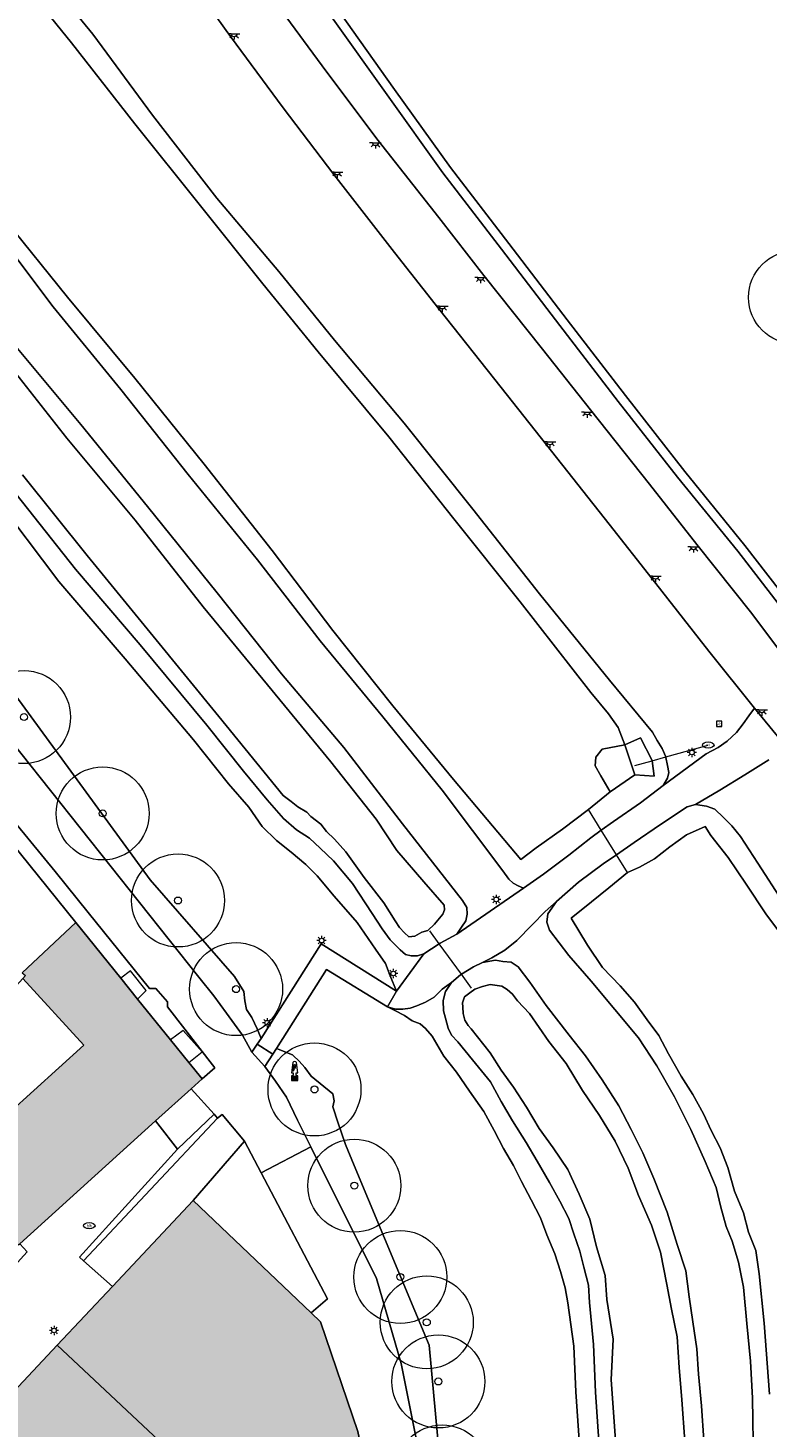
# Model space of a CAD drawing. Header units: metres. Extents: x 187482 to 189800, y 333582 to 335019.
# Tile 226 of 256: x 189131 to 189170, y 334325 to 334400. Entities that reach past the tile are written whole.
import ezdxf
from ezdxf.enums import TextEntityAlignment as Align

# ---------------------------------------------------------------- set-up
doc = ezdxf.new("R2010")
doc.units = ezdxf.units.M
doc.layers.get('0').update_dxf_attribs({"color": 252, "lineweight": 18})
for name, color, linetype, lineweight in [('B-WE-GR-BEPLANTING_CULTUUR_HEESTERS-GV', 252, 'Continuous', 18), ('B-WE-GR-BOOM-S', 252, 'Continuous', 18), ('B-WE-GR-HAAG-G', 252, 'GR-HAAG1-SO', 18), ('B-WE-IE-HERDENKINGSMONUMENT-S', 252, 'Continuous', 18), ('B-WE-IE-MEUBILAIR-S', 252, 'Continuous', 18), ('B-WE-IE-TERREINAFSCHEIDING_KUNSTMATIG_HEKWERK-G', 252, 'IE-TERREINAFSCHEIDING_KUNSTMATIG-SO', 18), ('B-WE-IE-TERREINAFSCHEIDING_KUNSTMATIG_MUUR-G', 252, 'IE-TERREINAFSCHEIDING_KUNSTMATIG-SO', 18), ('B-WE-IE-TERREINAFSCHEIDING_KUNSTMATIG_MUUR-GV', 252, 'Continuous', 18), ('B-WE-KW-KUNSTWERK_DUIKER-G', 252, 'Continuous', 18), ('B-WE-OG-BEBOUWING-GV', 252, 'Continuous', 18), ('B-WE-OG-TERREIN_BEGROEID-GV', 252, 'Continuous', 18), ('B-WE-OG-TERREIN_ERF-GV', 252, 'Continuous', 18), ('B-WE-OG-TERREIN_OEVER-GV', 252, 'Continuous', 18), ('B-WE-OG-WATER_GREPPEL-GV', 252, 'Continuous', 18), ('B-WE-OG-WEG-GV', 252, 'Continuous', 18), ('B-WE-VH-GESLOTENVERHARDING_ASFALT-GV', 252, 'Continuous', 18), ('B-WE-VH-HALFVERHARDING_PUIN-GV', 252, 'Continuous', 18), ('B-WE-VH-OPENVERHARDING-GV', 252, 'Continuous', 18), ('B-WE-VH-OPENVERHARDING_BETONELEMENT-GV', 252, 'Continuous', 18), ('B-WE-VH-OPENVERHARDING_BETONSTRAATSTEEN-GV', 252, 'Continuous', 18), ('B-WE-VH-OPENVERHARDING_SIERBESTRATING-GV', 252, 'Continuous', 18), ('B-WE-VH-OPENVERHARDING_STRAATBAKSTEEN-GV', 252, 'Continuous', 18)]:
    doc.layers.add(name, color=color, linetype=linetype, lineweight=lineweight)
doc.layers.add('B-WE-OG-BEBOUWING-V', color=7, linetype='Continuous', lineweight=18, true_color=0xf0f0f0)
doc.styles.add('NLCS-ISO', font='NLCS-ISO.ttf')
doc.linetypes.add('GR-HAAG1-SO', pattern='A,6,[176,NLCS.SHX,S=0.125,R=0,X=0,Y=0],-2', length=8)
doc.linetypes.add('IE-TERREINAFSCHEIDING_KUNSTMATIG-SO', pattern='A,4,[82,NLCS.SHX,S=0.75,R=90,X=0,Y=0],4,-2', length=10)

# ---------------------------------------------------------------- blocks, each defined once
blk = doc.blocks.new('SIE-MEUBILAIR_BORD_VERKEER-SO')
blk.add_lwpolyline([(-0.5625, -0.5625), (0.5625, -0.5625), (0.5625, 0.5625), (-0.5625, 0.5625)], close=True)
at = {"style": 'NLCS-ISO'}
blk.add_text('vb', height=0.75, dxfattribs=at).set_placement((0, 0), align=Align.MIDDLE_CENTER)
blk = doc.blocks.new('SIE-MEUBILAIR_PAAL_LICHTMAST-SO')
for points in [[(-0.62, 0), (-1, 0)], [(-0.71, 0.71), (-0.44, 0.44)], [(0, 1), (0, 0.62)], [(0.44, 0.44), (0.71, 0.71)], [(1, 0), (0.62, 0)], [(-0.71, -0.71), (-0.44, -0.44)], [(0, -0.62), (0, -1)], [(0.44, -0.44), (0.71, -0.71)]]:
    blk.add_lwpolyline(points)
blk.add_circle((0, 0), 0.5)
blk = doc.blocks.new('SIE-MEUBILAIR_PUT_BRANDKRAAN-SO')
blk.add_ellipse((0, 0), major_axis=(1.25, 0), ratio=0.54)
at = {"style": 'NLCS-ISO'}
blk.add_text('bk', height=0.75, dxfattribs=at).set_placement((0.03, 0), align=Align.MIDDLE_CENTER)
blk = doc.blocks.new('SIE-MEUBILAIR_PUT_RIOOLPUT-SO')
blk.add_ellipse((0, 0), major_axis=(1.25, 0), ratio=0.54)
at = {"style": 'NLCS-ISO'}
blk.add_text('ri', height=0.75, dxfattribs=at).set_placement((-0.04, 0.07), align=Align.MIDDLE_CENTER)
blk = doc.blocks.new('SIE-MEUBILAIR_LICHTPUNT-SO')
at = {"color": 0, "linetype": 'ByBlock', "lineweight": 18}
for points in [[(-0.62, 0), (-1.25, 0)], [(0.62, 0), (1.25, 0)], [(-0.46, -0.43), (-0.92, -0.85)], [(0, -0.62), (0, -1.25)], [(0.46, -0.43), (0.92, -0.85)]]:
    blk.add_lwpolyline(points, dxfattribs=at)
blk.add_lwpolyline([(0, 0), (0.62, 0, -1), (-0.62, 0)], format="xyb", close=True, dxfattribs=at)
blk = doc.blocks.new('SIE-HERDENKINGSMONUMENT-SO')
for p, q in [((-0.34, -0.46), (0.33, -0.46)), ((-0.34, -0.58), (0.22, -0.58)), ((-0.34, -0.72), (0.31, -0.72)), ((-0.34, -0.84), (0.37, -0.84))]:
    blk.add_line(p, q)
for points in [[(0.39, 2.65, 0.261282), (0, 2.87, 0.261282), (-0.39, 2.65), (-0.7, 0.44), (-0.35, 0.44), (-0.35, -0.03), (-0.67, -0.18), (-0.67, -1.18), (0, -1.18), (0.67, -1.18), (0.67, -0.18), (0.35, -0.03), (0.35, 0.44), (0.7, 0.44)], [(0, 2.22), (-0.12, 2.13, 0.506874), (-0.13, 1.78, -0.088901), (-0.09, 1.75, -0.290904), (-0.09, 1.72, -0.160204), (-0.13, 1.68, -0.186725), (-0.18, 1.68, -0.307903), (-0.27, 1.82, -0.219717), (-0.25, 2.07, -0.115145), (-0.16, 2.17), (-0.18, 2.13), (-0.1, 2.18)], [(-0.09, 2.02), (-0.09, 2.03), (-0.09, 2.06), (-0.03, 2.1), (0.07, 2.16, -0.401268), (0.31, 2.11, -0.30754), (0.31, 2.08, -0.52959), (0.29, 2.08, 0.196508), (0.14, 2.14, 0.143294), (0.02, 2.11, 0.110337), (-0.05, 2.04, -0.092857), (-0.07, 2.02, -0.32743)], [(0.39, 2.06), (0.34, 2.06), (0.31, 2.05, 0.295857), (0.19, 1.88, -0.100217), (0.18, 1.86, 0.04658), (0.15, 1.78, -0.148312), (0.12, 1.73, -0.029319), (0.04, 1.67, 0.67171), (0.05, 1.63, 0.108339), (0.07, 1.63, 0.085642), (0.08, 1.63, 0.19392), (0.18, 1.77, -0.085966), (0.21, 1.86, 0.050198), (0.24, 1.91, -0.197871), (0.34, 2.02, 0.127107)]]:
    blk.add_lwpolyline(points, format="xyb", close=True)
for points in [[(-0.35, 1.04), (-0.26, 1.28), (-0.21, 1.41), (-0.2, 1.42), (-0.25, 1.43), (-0.31, 1.43), (-0.35, 1.46), (-0.35, 1.49), (-0.23, 1.57), (-0.18, 1.57), (-0.16, 1.56), (-0.13, 1.57), (-0.09, 1.57), (-0.07, 1.57), (-0.05, 1.57), (0.02, 1.58), (0.06, 1.56), (0.08, 1.56), (0.13, 1.55), (0.13, 1.52), (0.08, 1.47), (0.02, 1.45), (-0.06, 1.3), (-0.15, 1.15), (-0.19, 1.11), (-0.22, 1.05), (-0.26, 0.91), (-0.29, 0.86), (-0.32, 0.82), (-0.35, 0.8), (-0.37, 0.8), (-0.41, 0.85), (-0.39, 0.92), (-0.37, 0.98)], [(-0.44, -0.33), (-0.44, -0.95), (0, -0.95), (0.44, -0.95), (0.44, -0.33)]]:
    blk.add_lwpolyline(points, close=True)
blk.add_circle((0.15, 2.1), 0.0212)
blk = doc.blocks.new('SGR-BOOM_GBKN-SO')
at = {"color": 0, "linetype": 'ByBlock', "lineweight": 18}
for radius in [2, 0.15]:
    blk.add_circle((0, 0), radius, dxfattribs=at)

msp = doc.modelspace()

# ---------------------------------------------------------------- hatches: boundary and pattern name
at = {"layer": 'B-WE-OG-BEBOUWING-V'}
h = msp.add_hatch(color=256, dxfattribs=at)
h.dxf.hatch_style = 1
h.paths.add_polyline_path([(189135.591, 334348.948), (189133.182, 334351.939), (189130.296, 334349.237), (189130.463, 334349.084), (189130.317, 334348.924), (189133.6, 334345.333), (189128.212, 334340.462), (189125.37, 334343.501), (189123.735, 334341.709), (189126.418, 334338.839), (189126.359, 334338.784), (189130.091, 334334.602), (189130.158, 334334.663), (189137.465, 334341.27), (189139.372, 334342.994), (189139.96, 334343.526), (189139.255, 334344.401), (189138.26, 334345.635), (189136.499, 334347.821)], flags=16)
h.paths.add_polyline_path([(189123.367, 334336.141), (189121.84, 334334.462), (189119.066, 334336.984), (189115.148, 334332.692), (189118.418, 334329.72), (189114.322, 334325.215), (189111.66, 334322.289), (189115.804, 334318.495), (189118.222, 334321.095), (189118.409, 334320.921), (189118.515, 334320.823), (189128.616, 334332.109), (189123.737, 334336.548)], flags=17)
h = msp.add_hatch(color=256, dxfattribs=at)
h.dxf.hatch_style = 1
h.paths.add_polyline_path([(189135.591, 334348.948), (189133.182, 334351.939), (189130.296, 334349.237), (189130.463, 334349.084), (189130.317, 334348.924), (189133.6, 334345.333), (189128.212, 334340.462), (189125.37, 334343.501), (189123.735, 334341.709), (189126.418, 334338.839), (189126.359, 334338.784), (189130.091, 334334.602), (189130.158, 334334.663), (189137.465, 334341.27), (189139.372, 334342.994), (189139.96, 334343.526), (189139.255, 334344.401), (189138.26, 334345.635), (189136.499, 334347.821)], flags=16)
h.paths.add_polyline_path([(189132.179, 334329.211), (189139.08, 334322.735), (189138.9, 334322.546), (189141.226, 334320.345), (189144.742, 334317.009), (189145.302, 334316.477), (189148.615, 334319.599), (189148.964, 334319.928), (189149.008, 334319.969), (189149.265, 334320.212), (189148.342, 334324.576), (189146.339, 334330.467), (189145.828, 334330.953), (189139.486, 334336.984), (189135.148, 334332.369)], flags=17)
h = msp.add_hatch(color=256, dxfattribs=at)
h.dxf.hatch_style = 1
h.paths.add_polyline_path([(189138.9, 334322.546), (189139.08, 334322.735), (189132.179, 334329.211), (189126.179, 334322.827), (189128.078, 334320.934), (189132.846, 334316.18), (189133.127, 334315.9), (189137.569, 334320.913)], flags=17)

# ---------------------------------------------------------------- linework, layer by layer
at = {"layer": 'B-WE-GR-BEPLANTING_CULTUUR_HEESTERS-GV', "flags": 128}
for points in [[(189146.929, 334400.631), (189149.912, 334396.432), (189152.921, 334392.235), (189156.068, 334388.141), (189159.21, 334384.029), (189162.348, 334379.957), (189165.536, 334375.878), (189168.772, 334371.896), (189171.919, 334367.829)], [(189172.318, 334368.13), (189169.164, 334372.207), (189165.927, 334376.19), (189162.743, 334380.264), (189159.607, 334384.333), (189156.465, 334388.445), (189153.322, 334392.533), (189150.319, 334396.722), (189147.335, 334400.923)]]:
    msp.add_lwpolyline(points, dxfattribs=at)
at = {"layer": 'B-WE-GR-HAAG-G', "ltscale": 0.2, "flags": 128}
for points in [[(189146.929, 334400.631), (189149.912, 334396.432)], [(189149.912, 334396.432), (189152.921, 334392.235)], [(189152.921, 334392.235), (189156.068, 334388.141)], [(189156.068, 334388.141), (189159.21, 334384.029)], [(189159.21, 334384.029), (189162.348, 334379.957)], [(189162.348, 334379.957), (189165.536, 334375.878)], [(189165.536, 334375.878), (189168.772, 334371.896)], [(189168.772, 334371.896), (189171.919, 334367.829)]]:
    msp.add_lwpolyline(points, dxfattribs=at)
at = {"layer": 'B-WE-IE-TERREINAFSCHEIDING_KUNSTMATIG_HEKWERK-G', "ltscale": 0.2, "flags": 128}
for points in [[(189147.335, 334400.923), (189150.319, 334396.722)], [(189150.319, 334396.722), (189153.322, 334392.533)], [(189153.322, 334392.533), (189156.465, 334388.445)], [(189156.465, 334388.445), (189159.607, 334384.333)], [(189159.607, 334384.333), (189162.743, 334380.264)], [(189162.743, 334380.264), (189165.927, 334376.19)], [(189165.927, 334376.19), (189169.164, 334372.207)], [(189169.164, 334372.207), (189172.318, 334368.13)]]:
    msp.add_lwpolyline(points, dxfattribs=at)
at = {"layer": 'B-WE-IE-TERREINAFSCHEIDING_KUNSTMATIG_MUUR-G', "ltscale": 0.2, "flags": 128}
for points in [[(189136.499, 334347.821), (189136.963, 334348.283), (189136.107, 334349.33), (189135.591, 334348.948)], [(189139.255, 334344.401), (189139.964, 334344.979), (189138.951, 334346.128), (189138.26, 334345.635)]]:
    msp.add_lwpolyline(points, dxfattribs=at)
at = {"layer": 'B-WE-IE-TERREINAFSCHEIDING_KUNSTMATIG_MUUR-GV', "flags": 128}
msp.add_lwpolyline([(189140.797, 334341.42), (189140.61, 334341.624), (189138.64, 334339.748), (189133.374, 334333.935), (189133.579, 334333.754)], close=True, dxfattribs=at)
at = {"layer": 'B-WE-KW-KUNSTWERK_DUIKER-G', "flags": 128}
for points in [[(189164.903, 334360.838), (189167.185, 334361.477)], [(189163.245, 334360.373), (189164.179, 334360.635)], [(189164.179, 334360.635), (189164.903, 334360.838)], [(189161.435, 334356.895), (189160.744, 334358.009)], [(189162.252, 334355.58), (189161.435, 334356.895)], [(189162.841, 334354.631), (189162.252, 334355.58)], [(189152.723, 334350.789), (189152.212, 334351.493)], [(189153.91, 334349.155), (189152.723, 334350.789)], [(189154.449, 334348.413), (189153.91, 334349.155)]]:
    msp.add_lwpolyline(points, dxfattribs=at)
at = {"layer": 'B-WE-OG-BEBOUWING-GV', "flags": 128}
for points in [[(189135.591, 334348.948), (189133.182, 334351.939), (189130.296, 334349.237), (189130.463, 334349.084), (189130.317, 334348.924), (189133.6, 334345.333), (189128.212, 334340.462), (189125.37, 334343.501), (189123.735, 334341.709), (189126.418, 334338.839), (189126.359, 334338.784), (189130.091, 334334.602), (189130.158, 334334.663), (189137.465, 334341.27), (189139.372, 334342.994), (189139.96, 334343.526), (189139.255, 334344.401), (189138.26, 334345.635), (189136.499, 334347.821)], [(189132.179, 334329.211), (189139.08, 334322.735), (189138.9, 334322.546), (189141.226, 334320.345), (189144.742, 334317.009), (189145.302, 334316.477), (189148.615, 334319.599), (189148.964, 334319.928), (189149.008, 334319.969), (189149.265, 334320.212), (189148.342, 334324.576), (189146.339, 334330.467), (189145.828, 334330.953), (189139.486, 334336.984), (189135.148, 334332.369)], [(189138.9, 334322.546), (189139.08, 334322.735), (189132.179, 334329.211), (189126.179, 334322.827), (189128.078, 334320.934), (189132.846, 334316.18), (189133.127, 334315.9), (189137.569, 334320.913)]]:
    msp.add_lwpolyline(points, close=True, dxfattribs=at)
at = {"layer": 'B-WE-OG-TERREIN_BEGROEID-GV', "flags": 128}
msp.add_lwpolyline([(189130.648, 334403.913), (189134.087, 334399.707), (189137.291, 334395.35), (189140.766, 334390.872), (189144.1, 334386.94), (189147.078, 334383.247), (189150.833, 334378.789), (189154.518, 334374.162), (189158.119, 334369.614), (189161.881, 334364.97), (189164.184, 334362.167), (189164.437, 334361.723), (189164.708, 334361.29), (189164.903, 334360.838), (189164.913, 334360.815), (189164.995, 334360.383), (189165.064, 334359.997), (189164.989, 334359.701), (189164.765, 334359.306), (189167.071, 334361.003), (189167.718, 334361.352), (189168.212, 334361.681), (189168.715, 334362.15), (189169.071, 334362.619), (189169.373, 334363.051), (189169.679, 334363.453), (189167.213, 334366.533), (189164.173, 334370.412), (189161.86, 334373.361), (189158.489, 334377.623), (189156.049, 334380.707), (189152.704, 334384.923), (189150.308, 334387.966), (189147.042, 334392.159), (189144.326, 334395.738), (189141.5, 334399.576), (189139.199, 334402.788)], dxfattribs=at)
at = {"layer": 'B-WE-OG-TERREIN_ERF-GV', "flags": 128}
for points in [[(189085.738, 334415.011), (189084.823, 334414.292), (189096.85, 334398.385), (189103.752, 334388.506), (189105.249, 334386.413), (189115.532, 334373.809), (189133.182, 334351.939), (189135.591, 334348.948), (189136.499, 334347.821), (189138.26, 334345.635), (189139.255, 334344.401), (189139.96, 334343.526), (189140.659, 334344.127), (189138.106, 334347.404), (189138.103, 334347.673), (189137.476, 334348.386), (189137.133, 334348.389), (189133.84, 334352.473), (189132.06, 334354.68), (189109.89, 334381.693), (189104.396, 334388.65), (189097.081, 334398.484), (189091.097, 334406.891)], [(189130.317, 334348.924), (189125.37, 334343.501), (189128.212, 334340.462), (189133.6, 334345.333)]]:
    msp.add_lwpolyline(points, close=True, dxfattribs=at)
for points in [[(189147.335, 334400.923), (189150.319, 334396.722), (189153.322, 334392.533), (189156.465, 334388.445), (189159.607, 334384.333), (189162.743, 334380.264), (189165.927, 334376.19), (189169.164, 334372.207), (189172.318, 334368.13)], [(189130.296, 334349.237), (189133.182, 334351.939), (189115.532, 334373.809)], [(189170.45, 334360.689), (189169.164, 334359.883), (189167.817, 334359.053), (189166.507, 334358.278), (189167.088, 334358.199), (189167.543, 334358.032), (189168.008, 334357.587), (189168.452, 334357.133), (189168.926, 334356.565), (189169.857, 334355.126), (189171.201, 334353.043)]]:
    msp.add_lwpolyline(points, dxfattribs=at)
at = {"layer": 'B-WE-OG-TERREIN_OEVER-GV', "flags": 128}
for points in [[(189128.687, 334389.355), (189131.959, 334385.032), (189135.595, 334380.592), (189139.211, 334376.015), (189142.942, 334371.439), (189146.324, 334367.076), (189149.677, 334362.995), (189152.878, 334359.046), (189156.139, 334354.714), (189156.46, 334354.27), (189156.688, 334354.056), (189156.961, 334353.902), (189157.25, 334353.778), (189158.319, 334354.543), (189159.69, 334355.552), (189160.872, 334356.483), (189161.435, 334356.895), (189162.086, 334357.372), (189163.553, 334358.368), (189164.765, 334359.306), (189164.989, 334359.701), (189165.064, 334359.997), (189164.995, 334360.383), (189164.913, 334360.815), (189164.903, 334360.838), (189164.708, 334361.29), (189164.437, 334361.723), (189164.184, 334362.167), (189161.881, 334364.97), (189158.119, 334369.614), (189154.518, 334374.162), (189150.833, 334378.789), (189147.078, 334383.247), (189144.1, 334386.94), (189140.766, 334390.872), (189137.291, 334395.35), (189134.087, 334399.707), (189130.648, 334403.913)], [(189129.639, 334403.323), (189132.945, 334399.227), (189136.341, 334394.869), (189139.885, 334390.475), (189143.236, 334386.277), (189146.206, 334382.622), (189150.005, 334378.054), (189153.507, 334373.642), (189157.064, 334369.181), (189160.868, 334364.305), (189161.819, 334363.155), (189162.338, 334362.418), (189162.698, 334361.485), (189163.552, 334361.865), (189164.177, 334360.647), (189164.179, 334360.635), (189164.284, 334359.801), (189163.239, 334359.875), (189161.917, 334358.962), (189160.744, 334358.009), (189159.344, 334356.962), (189157.94, 334355.958), (189157.104, 334355.331), (189153.489, 334359.625), (189150.224, 334363.588), (189146.989, 334367.63), (189143.732, 334371.936), (189140.072, 334376.588), (189136.342, 334381.21), (189132.725, 334385.559), (189129.373, 334389.712)], [(189129.618, 334375.395), (189133.161, 334370.929), (189136.638, 334366.858), (189140.211, 334362.548), (189142.2, 334360.074), (189143.464, 334358.539), (189144.35, 334357.531), (189145.037, 334356.916), (189145.743, 334356.473), (189146.322, 334355.938), (189147.033, 334355.247), (189148.052, 334354.041), (189149.112, 334352.422), (189149.645, 334351.602), (189150.084, 334351.003), (189150.627, 334350.467), (189150.899, 334350.214), (189151.209, 334350.146), (189151.555, 334350.151), (189151.896, 334350.245), (189152.723, 334350.789), (189152.777, 334350.825), (189153.663, 334351.318), (189153.922, 334351.692), (189154.142, 334352.026), (189154.22, 334352.383), (189154.199, 334352.75), (189153.969, 334353.112), (189150.739, 334357.241), (189147.589, 334361.339), (189144.238, 334365.308), (189140.769, 334369.668), (189137.037, 334374.295), (189133.443, 334378.704), (189129.684, 334383.222)], [(189128.934, 334382.746), (189132.697, 334377.981), (189136.357, 334373.56), (189140.024, 334368.91), (189143.475, 334364.715), (189146.898, 334360.583), (189149.332, 334357.501), (189150.44, 334355.809), (189151.888, 334354.125), (189152.988, 334352.874), (189153.007, 334352.614), (189152.906, 334352.391), (189152.726, 334352.178), (189152.468, 334351.841), (189152.109, 334351.515), (189151.787, 334351.425), (189151.409, 334351.196), (189151.092, 334351.175), (189150.846, 334351.378), (189150.587, 334351.673), (189150.353, 334352.02), (189149.738, 334352.991), (189148.683, 334354.365), (189147.692, 334355.74), (189147.087, 334356.413), (189146.661, 334356.837), (189146.354, 334357.215), (189145.817, 334357.644), (189145.59, 334357.862), (189145.117, 334358.156), (189144.759, 334358.435), (189144.323, 334358.762), (189140.859, 334363.006), (189137.335, 334367.323), (189133.782, 334371.661), (189130.314, 334376.014)], [(189171.201, 334353.043), (189169.857, 334355.126), (189168.926, 334356.565), (189168.452, 334357.133), (189168.008, 334357.587), (189167.543, 334358.032), (189167.088, 334358.199), (189166.507, 334358.278), (189166.054, 334358.157), (189164.619, 334357.206), (189163.204, 334356.234), (189162.252, 334355.58), (189161.531, 334355.085), (189160.214, 334354.111), (189159.03, 334353.06), (189158.559, 334352.395), (189158.506, 334351.961), (189158.644, 334351.527), (189159.689, 334350.17), (189160.892, 334348.779), (189162.17, 334347.251), (189163.445, 334345.73), (189164.417, 334344.224), (189165.381, 334342.565), (189166.258, 334340.802), (189167.024, 334339.084), (189167.609, 334337.682), (189167.865, 334336.632), (189168.154, 334335.594), (189168.471, 334334.807), (189168.812, 334333.67), (189169.076, 334332.322), (189169.264, 334330.382), (189169.463, 334328.35), (189169.56, 334326.363), (189169.629, 334322.85)], [(189170.486, 334326.579), (189170.199, 334330.392), (189169.927, 334333.043), (189169.744, 334334.308), (189169.36, 334335.292), (189169.088, 334336.32), (189168.598, 334337.496), (189168.245, 334338.77), (189167.826, 334339.813), (189167.352, 334340.745), (189166.935, 334341.641), (189166.36, 334342.689), (189165.739, 334343.677), (189165.051, 334344.883), (189164.525, 334345.866), (189163.906, 334346.708), (189163.225, 334347.645), (189162.449, 334348.536), (189161.507, 334349.524), (189160.695, 334350.721), (189159.82, 334352.164), (189160.91, 334353.041), (189161.835, 334353.795), (189162.841, 334354.631), (189163.495, 334354.906), (189164.298, 334355.358), (189165.113, 334356.008), (189166.017, 334356.653), (189167.027, 334357.102), (189167.321, 334356.618), (189168.252, 334355.425), (189169.22, 334354.003), (189170.289, 334352.401), (189171.715, 334350.491)], [(189166.957, 334324.088), (189166.825, 334325.955), (189166.669, 334327.644), (189166.577, 334329.008), (189166.354, 334330.475), (189166.157, 334331.807), (189165.976, 334333.202), (189165.516, 334334.629), (189164.976, 334336.364), (189164.262, 334338.165), (189163.678, 334339.546), (189163.051, 334340.804), (189162.377, 334342.071), (189161.488, 334343.47), (189160.593, 334344.775), (189159.714, 334345.879), (189158.465, 334347.476), (189157.591, 334348.732), (189156.961, 334349.548), (189156.581, 334349.802), (189156.14, 334349.849), (189155.737, 334349.909), (189155.055, 334349.791), (189154.563, 334349.552), (189153.91, 334349.155), (189153.862, 334349.125), (189153.378, 334348.716), (189153.052, 334348.229), (189152.924, 334347.737), (189152.942, 334347.184), (189153.049, 334346.787), (189153.197, 334346.251), (189153.38, 334345.887), (189153.724, 334345.512), (189154.51, 334344.554), (189155.471, 334343.376), (189156.052, 334342.319), (189156.655, 334341.279), (189157.394, 334340.108), (189157.987, 334339.106), (189158.642, 334337.957), (189159.198, 334336.962), (189159.689, 334336.016), (189159.959, 334335.205), (189160.278, 334334.264), (189160.489, 334333.414), (189160.749, 334332.44), (189160.797, 334331.504), (189161.022, 334329.245), (189161.117, 334326.691), (189161.482, 334321.41)], [(189162.392, 334321.349), (189161.962, 334327.341), (189162.078, 334329.528), (189161.732, 334331.672), (189161.65, 334332.962), (189161.185, 334334.506), (189160.817, 334335.992), (189160.237, 334337.33), (189159.634, 334338.649), (189158.84, 334339.817), (189158.093, 334340.868), (189157.415, 334342), (189156.715, 334343.088), (189156.047, 334343.996), (189155.452, 334344.936), (189154.444, 334346.219), (189154.282, 334346.406), (189154.1, 334346.682), (189154.001, 334347.039), (189153.982, 334347.376), (189153.963, 334347.622), (189154.076, 334347.932), (189154.369, 334348.153), (189154.643, 334348.348), (189155.04, 334348.497), (189155.462, 334348.602), (189155.711, 334348.568), (189156.086, 334348.519), (189156.365, 334348.327), (189156.656, 334348.08), (189156.926, 334347.717), (189157.579, 334347.036), (189158.621, 334345.532), (189159.555, 334344.364), (189160.43, 334342.897), (189161.344, 334341.552), (189162.176, 334340.176), (189162.884, 334338.72), (189163.439, 334337.266), (189164.138, 334335.663), (189164.625, 334334.211), (189164.965, 334332.471), (189165.219, 334331.139), (189165.52, 334329.663), (189165.619, 334328.013), (189165.771, 334326.272), (189165.933, 334324.049)]]:
    msp.add_lwpolyline(points, dxfattribs=at)
msp.add_lwpolyline([(189163.552, 334361.865), (189162.698, 334361.485), (189163.239, 334359.875), (189164.284, 334359.801), (189164.179, 334360.635), (189164.177, 334360.647)], close=True, dxfattribs=at)
at = {"layer": 'B-WE-OG-WATER_GREPPEL-GV', "flags": 128}
for points in [[(189129.373, 334389.712), (189132.725, 334385.559), (189136.342, 334381.21), (189140.072, 334376.588), (189143.732, 334371.936), (189146.989, 334367.63), (189150.224, 334363.588), (189153.489, 334359.625), (189157.104, 334355.331), (189157.94, 334355.958), (189159.344, 334356.962), (189160.744, 334358.009), (189161.917, 334358.962), (189161.414, 334359.831), (189161.105, 334360.358), (189161.139, 334360.822), (189161.474, 334361.265), (189162.698, 334361.485), (189162.338, 334362.418), (189161.819, 334363.155), (189160.868, 334364.305), (189157.064, 334369.181), (189153.507, 334373.642), (189150.005, 334378.054), (189146.206, 334382.622), (189143.236, 334386.277), (189139.885, 334390.475), (189136.341, 334394.869), (189132.945, 334399.227), (189129.639, 334403.323)], [(189130.314, 334376.014), (189133.782, 334371.661), (189137.335, 334367.323), (189140.859, 334363.006), (189144.323, 334358.762), (189144.759, 334358.435), (189145.117, 334358.156), (189145.59, 334357.862), (189145.817, 334357.644), (189146.354, 334357.215), (189146.661, 334356.837), (189147.087, 334356.413), (189147.692, 334355.74), (189148.683, 334354.365), (189149.738, 334352.991), (189150.353, 334352.02), (189150.587, 334351.673), (189150.846, 334351.378), (189151.092, 334351.175), (189151.409, 334351.196), (189151.787, 334351.425), (189152.109, 334351.515), (189152.468, 334351.841), (189152.726, 334352.178), (189152.906, 334352.391), (189153.007, 334352.614), (189152.988, 334352.874), (189151.888, 334354.125), (189150.44, 334355.809), (189149.332, 334357.501), (189146.898, 334360.583), (189143.475, 334364.715), (189140.024, 334368.91), (189136.357, 334373.56), (189132.697, 334377.981), (189128.934, 334382.746)], [(189171.715, 334350.491), (189170.289, 334352.401), (189169.22, 334354.003), (189168.252, 334355.425), (189167.321, 334356.618), (189167.027, 334357.102), (189166.017, 334356.653), (189165.113, 334356.008), (189164.298, 334355.358), (189163.495, 334354.906), (189162.841, 334354.631), (189161.835, 334353.795), (189160.91, 334353.041), (189159.82, 334352.164), (189160.695, 334350.721), (189161.507, 334349.524), (189162.449, 334348.536), (189163.225, 334347.645), (189163.906, 334346.708), (189164.525, 334345.866), (189165.051, 334344.883), (189165.739, 334343.677), (189166.36, 334342.689), (189166.935, 334341.641), (189167.352, 334340.745), (189167.826, 334339.813), (189168.245, 334338.77), (189168.598, 334337.496), (189169.088, 334336.32), (189169.36, 334335.292), (189169.744, 334334.308), (189169.927, 334333.043), (189170.199, 334330.392), (189170.486, 334326.579)], [(189165.933, 334324.049), (189165.771, 334326.272), (189165.619, 334328.013), (189165.52, 334329.663), (189165.219, 334331.139), (189164.965, 334332.471), (189164.625, 334334.211), (189164.138, 334335.663), (189163.439, 334337.266), (189162.884, 334338.72), (189162.176, 334340.176), (189161.344, 334341.552), (189160.43, 334342.897), (189159.555, 334344.364), (189158.621, 334345.532), (189157.579, 334347.036), (189156.926, 334347.717), (189156.656, 334348.08), (189156.365, 334348.327), (189156.086, 334348.519), (189155.711, 334348.568), (189155.462, 334348.602), (189155.04, 334348.497), (189154.643, 334348.348), (189154.369, 334348.153), (189154.076, 334347.932), (189153.963, 334347.622), (189153.982, 334347.376), (189154.001, 334347.039), (189154.1, 334346.682), (189154.282, 334346.406), (189154.444, 334346.219), (189155.452, 334344.936), (189156.047, 334343.996), (189156.715, 334343.088), (189157.415, 334342), (189158.093, 334340.868), (189158.84, 334339.817), (189159.634, 334338.649), (189160.237, 334337.33), (189160.817, 334335.992), (189161.185, 334334.506), (189161.65, 334332.962), (189161.732, 334331.672), (189162.078, 334329.528), (189161.962, 334327.341), (189162.392, 334321.349)]]:
    msp.add_lwpolyline(points, dxfattribs=at)
msp.add_lwpolyline([(189162.698, 334361.485), (189161.474, 334361.265), (189161.139, 334360.822), (189161.105, 334360.358), (189161.414, 334359.831), (189161.917, 334358.962), (189163.239, 334359.875)], close=True, dxfattribs=at)
at = {"layer": 'B-WE-OG-WEG-GV', "flags": 128}
for points in [[(189091.454, 334411.131), (189106.946, 334390.087), (189112.455, 334383.12), (189123.813, 334369.069), (189139.792, 334349.006), (189140.588, 334348.002), (189141.278, 334347.058), (189142.133, 334345.88), (189142.64, 334344.959), (189142.933, 334345.387), (189143.136, 334345.706), (189142.923, 334346.215), (189142.643, 334346.822), (189142.353, 334347.259), (189142.271, 334347.733), (189142.218, 334348.232), (189141.701, 334349.034), (189137.168, 334354.231), (189127.795, 334367.037), (189125.57, 334370.077), (189108.164, 334390.983), (189100.677, 334400.424)], [(189143.967, 334401.333), (189146.679, 334397.661), (189149.439, 334393.984), (189152.694, 334389.839), (189155.125, 334386.725), (189158.276, 334382.76), (189160.847, 334379.5), (189164.03, 334375.498), (189166.57, 334372.255), (189169.537, 334368.542), (189171.459, 334365.994)], [(189171.919, 334367.829), (189168.772, 334371.896), (189165.536, 334375.878), (189162.348, 334379.957), (189159.21, 334384.029), (189156.068, 334388.141), (189152.921, 334392.235), (189149.912, 334396.432), (189146.929, 334400.631)], [(189129.684, 334383.222), (189133.443, 334378.704), (189137.037, 334374.295), (189140.769, 334369.668), (189144.238, 334365.308), (189147.589, 334361.339), (189150.739, 334357.241), (189153.969, 334353.112), (189154.199, 334352.75), (189154.22, 334352.383), (189154.142, 334352.026), (189153.922, 334351.692), (189153.663, 334351.318), (189157.25, 334353.778), (189156.961, 334353.902), (189156.688, 334354.056), (189156.46, 334354.27), (189156.139, 334354.714), (189152.878, 334359.046), (189149.677, 334362.995), (189146.324, 334367.076), (189142.942, 334371.439), (189139.211, 334376.015), (189135.595, 334380.592), (189131.959, 334385.032), (189128.687, 334389.355)], [(189127.795, 334367.037), (189137.168, 334354.231), (189141.701, 334349.034), (189142.218, 334348.232), (189142.271, 334347.733), (189142.353, 334347.259), (189142.643, 334346.822), (189142.923, 334346.215), (189143.136, 334345.706), (189146.368, 334350.784), (189150.424, 334348.245), (189150.087, 334349.078), (189149.837, 334349.738), (189149.297, 334350.502), (189148.297, 334351.94), (189147.072, 334353.351), (189146.149, 334354.439), (189145.542, 334355.048), (189144.751, 334355.72), (189143.964, 334356.342), (189143.19, 334357.099), (189142.473, 334358.133), (189141.383, 334359.401), (189139.507, 334361.764), (189135.822, 334366.106), (189132.257, 334370.279), (189128.782, 334374.862)], [(189128.782, 334374.862), (189132.257, 334370.279), (189135.822, 334366.106), (189139.507, 334361.764), (189141.383, 334359.401), (189142.473, 334358.133), (189143.19, 334357.099), (189143.964, 334356.342), (189144.751, 334355.72), (189145.542, 334355.048), (189146.149, 334354.439), (189147.072, 334353.351), (189148.297, 334351.94), (189149.297, 334350.502), (189149.837, 334349.738), (189150.087, 334349.078), (189150.424, 334348.245), (189151.896, 334350.245), (189151.555, 334350.151), (189151.209, 334350.146), (189150.899, 334350.214), (189150.627, 334350.467), (189150.084, 334351.003), (189149.645, 334351.602), (189149.112, 334352.422), (189148.052, 334354.041), (189147.033, 334355.247), (189146.322, 334355.938), (189145.743, 334356.473), (189145.037, 334356.916), (189144.35, 334357.531), (189143.464, 334358.539), (189142.2, 334360.074), (189140.211, 334362.548), (189136.638, 334366.858), (189133.161, 334370.929), (189129.618, 334375.395)], [(189169.629, 334322.85), (189169.56, 334326.363), (189169.463, 334328.35), (189169.264, 334330.382), (189169.076, 334332.322), (189168.812, 334333.67), (189168.471, 334334.807), (189168.154, 334335.594), (189167.865, 334336.632), (189167.609, 334337.682), (189167.024, 334339.084), (189166.258, 334340.802), (189165.381, 334342.565), (189164.417, 334344.224), (189163.445, 334345.73), (189162.17, 334347.251), (189160.892, 334348.779), (189159.689, 334350.17), (189158.644, 334351.527), (189158.506, 334351.961), (189158.559, 334352.395), (189159.03, 334353.06), (189158.411, 334352.535), (189157.711, 334351.806), (189156.887, 334350.973), (189156.25, 334350.456), (189155.546, 334350.029), (189155.055, 334349.791), (189155.737, 334349.909), (189156.14, 334349.849), (189156.581, 334349.802), (189156.961, 334349.548), (189157.591, 334348.732), (189158.465, 334347.476), (189159.714, 334345.879), (189160.593, 334344.775), (189161.488, 334343.47), (189162.377, 334342.071), (189163.051, 334340.804), (189163.678, 334339.546), (189164.262, 334338.165), (189164.976, 334336.364), (189165.516, 334334.629), (189165.976, 334333.202), (189166.157, 334331.807), (189166.354, 334330.475), (189166.577, 334329.008), (189166.669, 334327.644), (189166.825, 334325.955), (189166.957, 334324.088)], [(189160.438, 334321.238), (189160.07, 334326.695), (189159.967, 334329.158), (189159.629, 334331.496), (189159.496, 334332.303), (189159.246, 334333.167), (189158.942, 334334.126), (189158.507, 334335.138), (189158.168, 334336.053), (189157.659, 334337.031), (189157.151, 334338.012), (189156.709, 334338.867), (189156.171, 334339.793), (189155.668, 334340.75), (189155.115, 334341.772), (189154.342, 334342.865), (189153.656, 334343.887), (189152.971, 334344.744), (189152.346, 334345.831), (189151.989, 334346.232), (189151.687, 334346.487), (189151.269, 334346.655), (189150.848, 334346.945), (189150.339, 334347.211), (189149.931, 334347.408), (189146.652, 334349.408), (189143.96, 334345.164), (189144.821, 334344.827), (189144.858, 334344.786), (189145.188, 334344.474), (189145.49, 334344.136), (189145.834, 334343.678), (189147.005, 334342.723), (189147.076, 334342.352), (189146.99, 334342.028), (189147.282, 334341.149), (189147.68, 334340.002), (189148.139, 334338.878), (189152.178, 334329.221), (189153.003, 334320.274)], [(189161.482, 334321.41), (189161.117, 334326.691), (189161.022, 334329.245), (189160.797, 334331.504), (189160.749, 334332.44), (189160.489, 334333.414), (189160.278, 334334.264), (189159.959, 334335.205), (189159.689, 334336.016), (189159.198, 334336.962), (189158.642, 334337.957), (189157.987, 334339.106), (189157.394, 334340.108), (189156.655, 334341.279), (189156.052, 334342.319), (189155.471, 334343.376), (189154.51, 334344.554), (189153.724, 334345.512), (189153.38, 334345.887), (189153.197, 334346.251), (189153.049, 334346.787), (189152.942, 334347.184), (189152.924, 334347.737), (189153.052, 334348.229), (189153.378, 334348.716), (189152.875, 334348.349), (189152.442, 334347.93), (189151.972, 334347.659), (189151.52, 334347.458), (189151.156, 334347.337), (189150.77, 334347.277), (189150.361, 334347.277), (189149.931, 334347.408), (189150.339, 334347.211), (189150.848, 334346.945), (189151.269, 334346.655), (189151.687, 334346.487), (189151.989, 334346.232), (189152.346, 334345.831), (189152.971, 334344.744), (189153.656, 334343.887), (189154.342, 334342.865), (189155.115, 334341.772), (189155.668, 334340.75), (189156.171, 334339.793), (189156.709, 334338.867), (189157.151, 334338.012), (189157.659, 334337.031), (189158.168, 334336.053), (189158.507, 334335.138), (189158.942, 334334.126), (189159.246, 334333.167), (189159.496, 334332.303), (189159.629, 334331.496), (189159.967, 334329.158), (189160.07, 334326.695), (189160.438, 334321.238)], [(189153.003, 334320.274), (189152.178, 334329.221), (189148.139, 334338.878), (189147.68, 334340.002), (189147.282, 334341.149), (189146.99, 334342.028), (189147.076, 334342.352), (189147.005, 334342.723), (189145.834, 334343.678), (189145.49, 334344.136), (189145.188, 334344.474), (189144.858, 334344.786), (189144.821, 334344.827), (189143.96, 334345.164), (189143.769, 334344.863), (189143.338, 334344.194), (189143.919, 334343.411), (189144.505, 334342.548), (189145.088, 334341.315), (189145.814, 334339.877), (189149.34, 334332.804), (189150.676, 334328.228), (189152.172, 334320.703)]]:
    msp.add_lwpolyline(points, dxfattribs=at)
at = {"layer": 'B-WE-VH-GESLOTENVERHARDING_ASFALT-GV', "flags": 128}
for points in [[(189139.199, 334402.788), (189141.5, 334399.576), (189144.326, 334395.738), (189147.042, 334392.159), (189150.308, 334387.966), (189152.704, 334384.923), (189156.049, 334380.707), (189158.489, 334377.623), (189161.86, 334373.361), (189164.173, 334370.412), (189167.213, 334366.533), (189169.679, 334363.453), (189171.482, 334361.26)], [(189171.459, 334365.994), (189169.537, 334368.542), (189166.57, 334372.255), (189164.03, 334375.498), (189160.847, 334379.5), (189158.276, 334382.76), (189155.125, 334386.725), (189152.694, 334389.839), (189149.439, 334393.984), (189146.679, 334397.661), (189143.967, 334401.333)], [(189109.89, 334381.693), (189132.06, 334354.68), (189133.84, 334352.473), (189137.133, 334348.389), (189137.476, 334348.386), (189138.103, 334347.673), (189138.106, 334347.404), (189140.659, 334344.127), (189139.96, 334343.526), (189139.372, 334342.994), (189140.61, 334341.624), (189140.797, 334341.42), (189141.037, 334341.606), (189142.252, 334340.176), (189143.147, 334338.474), (189145.814, 334339.877), (189145.088, 334341.315), (189144.505, 334342.548), (189143.919, 334343.411), (189143.338, 334344.194), (189142.64, 334344.959), (189142.133, 334345.88), (189141.278, 334347.058), (189140.588, 334348.002), (189139.792, 334349.006), (189123.813, 334369.069)], [(189145.814, 334339.877), (189143.147, 334338.474), (189146.71, 334331.7), (189145.828, 334330.953), (189146.339, 334330.467), (189148.342, 334324.576), (189149.265, 334320.212), (189151.649, 334285.198), (189150.008, 334281.56), (189148.944, 334279.2), (189146.683, 334276.095), (189143.65, 334272.79), (189140.281, 334269.407), (189137.369, 334266.682), (189132.806, 334262.728), (189128.046, 334258.84), (189129.502, 334256.875), (189129.951, 334257.272), (189145.697, 334270.553), (189145.827, 334270.397), (189146.277, 334270.749), (189147.34, 334271.862), (189151.028, 334276.921)], [(189152.878, 334277.449), (189153.109, 334277.352), (189153.418, 334277.572), (189154.227, 334278.147), (189154.334, 334278.223), (189153.891, 334279.21), (189153.956, 334281.785), (189152.172, 334320.703), (189150.676, 334328.228), (189149.34, 334332.804), (189145.814, 334339.877)]]:
    msp.add_lwpolyline(points, dxfattribs=at)
at = {"layer": 'B-WE-VH-HALFVERHARDING_PUIN-GV', "flags": 128}
msp.add_lwpolyline([(189171.482, 334361.26), (189169.679, 334363.453), (189169.373, 334363.051), (189169.071, 334362.619), (189168.715, 334362.15), (189168.212, 334361.681), (189167.718, 334361.352), (189167.071, 334361.003), (189164.765, 334359.306), (189163.553, 334358.368), (189162.086, 334357.372), (189161.435, 334356.895), (189160.872, 334356.483), (189159.69, 334355.552), (189158.319, 334354.543), (189157.25, 334353.778), (189153.663, 334351.318), (189152.777, 334350.825), (189152.723, 334350.789), (189151.896, 334350.245), (189150.424, 334348.245), (189149.931, 334347.408), (189150.361, 334347.277), (189150.77, 334347.277), (189151.156, 334347.337), (189151.52, 334347.458), (189151.972, 334347.659), (189152.442, 334347.93), (189152.875, 334348.349), (189153.378, 334348.716), (189153.862, 334349.125), (189153.91, 334349.155), (189154.563, 334349.552), (189155.055, 334349.791), (189155.546, 334350.029), (189156.25, 334350.456), (189156.887, 334350.973), (189157.711, 334351.806), (189158.411, 334352.535), (189159.03, 334353.06), (189160.214, 334354.111), (189161.531, 334355.085), (189162.252, 334355.58), (189163.204, 334356.234), (189164.619, 334357.206), (189166.054, 334358.157), (189166.507, 334358.278), (189167.817, 334359.053), (189169.164, 334359.883), (189170.45, 334360.689)], dxfattribs=at)
at = {"layer": 'B-WE-VH-OPENVERHARDING-GV', "flags": 128}
msp.add_lwpolyline([(189137.587, 334341.112), (189138.64, 334339.748), (189140.61, 334341.624), (189139.372, 334342.994), (189137.465, 334341.27)], close=True, dxfattribs=at)
at = {"layer": 'B-WE-VH-OPENVERHARDING_BETONELEMENT-GV', "flags": 128}
msp.add_lwpolyline([(189146.368, 334350.784), (189143.136, 334345.706), (189142.933, 334345.387), (189143.769, 334344.863), (189143.96, 334345.164), (189146.652, 334349.408), (189149.931, 334347.408), (189150.424, 334348.245)], close=True, dxfattribs=at)
at = {"layer": 'B-WE-VH-OPENVERHARDING_BETONSTRAATSTEEN-GV', "flags": 128}
for points in [[(189143.769, 334344.863), (189142.933, 334345.387), (189142.64, 334344.959), (189143.338, 334344.194)], [(189145.828, 334330.953), (189146.71, 334331.7), (189143.147, 334338.474), (189142.252, 334340.176), (189139.486, 334336.984)]]:
    msp.add_lwpolyline(points, close=True, dxfattribs=at)
at = {"layer": 'B-WE-VH-OPENVERHARDING_SIERBESTRATING-GV', "flags": 128}
msp.add_lwpolyline([(189126.179, 334322.827), (189132.179, 334329.211), (189135.148, 334332.369), (189133.579, 334333.754), (189133.374, 334333.935), (189138.64, 334339.748), (189137.587, 334341.112), (189137.465, 334341.27), (189130.158, 334334.663), (189130.554, 334334.234), (189128.616, 334332.109), (189118.515, 334320.823)], dxfattribs=at)
at = {"layer": 'B-WE-VH-OPENVERHARDING_STRAATBAKSTEEN-GV', "flags": 128}
msp.add_lwpolyline([(189133.579, 334333.754), (189135.148, 334332.369), (189139.486, 334336.984), (189142.252, 334340.176), (189141.037, 334341.606), (189140.797, 334341.42)], close=True, dxfattribs=at)

# ---------------------------------------------------------------- block references
at = {"layer": 'B-WE-GR-BOOM-S', "xscale": 1.25, "yscale": 1.25, "zscale": 1.25}
for p in [(189171.851, 334385.547), (189130.39, 334362.98), (189134.62, 334357.8), (189138.67, 334353.12), (189141.794, 334348.354), (189146.01, 334342.96), (189148.15, 334337.79), (189150.63, 334332.88), (189152.05, 334330.44), (189152.67, 334327.26), (189152.88, 334322.42)]:
    msp.add_blockref('SGR-BOOM_GBKN-SO', p, dxfattribs=at)
at = {"layer": 'B-WE-IE-HERDENKINGSMONUMENT-S', "xscale": 0.25, "yscale": 0.25, "zscale": 0.25}
msp.add_blockref('SIE-HERDENKINGSMONUMENT-SO', (189144.942, 334343.742), dxfattribs=at)
at = {"layer": 'B-WE-IE-MEUBILAIR-S', "xscale": 0.25, "yscale": 0.25, "zscale": 0.25}
for name, p in [('SIE-MEUBILAIR_LICHTPUNT-SO', (189141.686, 334399.716)), ('SIE-MEUBILAIR_LICHTPUNT-SO', (189149.287, 334393.862)), ('SIE-MEUBILAIR_LICHTPUNT-SO', (189147.231, 334392.286)), ('SIE-MEUBILAIR_LICHTPUNT-SO', (189154.946, 334386.62)), ('SIE-MEUBILAIR_LICHTPUNT-SO', (189152.884, 334385.079)), ('SIE-MEUBILAIR_LICHTPUNT-SO', (189160.677, 334379.384)), ('SIE-MEUBILAIR_LICHTPUNT-SO', (189158.676, 334377.773)), ('SIE-MEUBILAIR_LICHTPUNT-SO', (189166.394, 334372.135)), ('SIE-MEUBILAIR_LICHTPUNT-SO', (189164.352, 334370.549)), ('SIE-MEUBILAIR_LICHTPUNT-SO', (189170.069, 334363.365)), ('SIE-MEUBILAIR_BORD_VERKEER-SO', (189167.781, 334362.617)), ('SIE-MEUBILAIR_PAAL_LICHTMAST-SO', (189166.307, 334361.078)), ('SIE-MEUBILAIR_PUT_RIOOLPUT-SO', (189167.185, 334361.477)), ('SIE-MEUBILAIR_PAAL_LICHTMAST-SO', (189155.784, 334353.177)), ('SIE-MEUBILAIR_PAAL_LICHTMAST-SO', (189146.391, 334350.963)), ('SIE-MEUBILAIR_PAAL_LICHTMAST-SO', (189150.246, 334349.194)), ('SIE-MEUBILAIR_PAAL_LICHTMAST-SO', (189143.466, 334346.544)), ('SIE-MEUBILAIR_PUT_BRANDKRAAN-SO', (189133.893, 334335.635)), ('SIE-MEUBILAIR_PAAL_LICHTMAST-SO', (189132, 334330))]:
    msp.add_blockref(name, p, dxfattribs=at)

doc.saveas('drawing.dxf')
